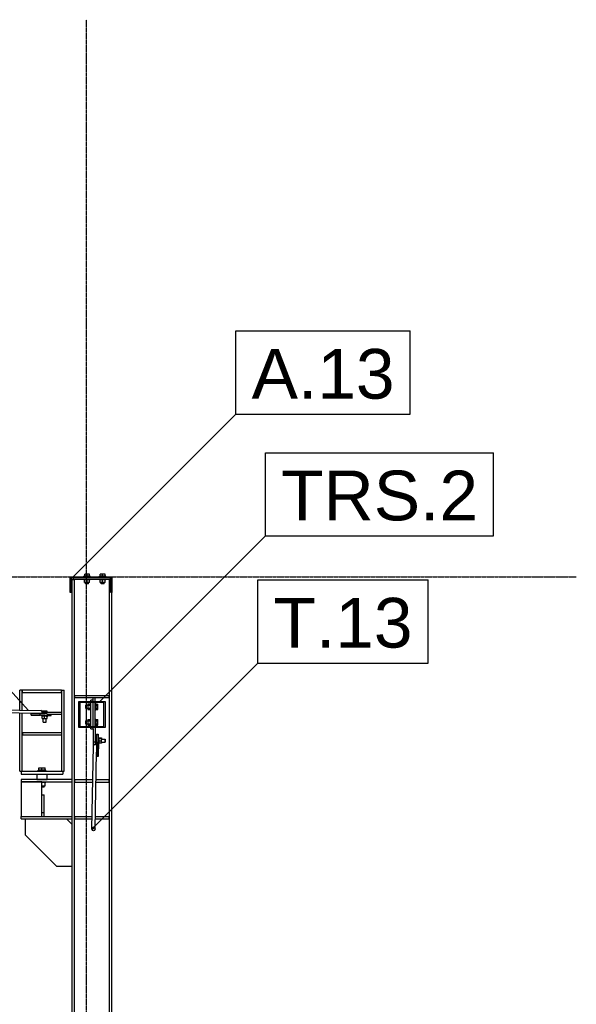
# Model space of a CAD drawing. Header units: millimetres. Extents: x 0 to 50000, y 0 to 29700.
# Tile 21 of 27: x 29288 to 31425, y 7477 to 11260. Entities that reach past the tile are written whole.
import ezdxf

# ---------------------------------------------------------------- set-up
doc = ezdxf.new("R2010")
doc.units = ezdxf.units.MM
doc.linetypes.add('DXK_LINE_DOT3', pattern=[5.9187, 2.979, -0.9799, 0.9799, -0.9799])
for name, color, linetype in [('TS_INNE_OBIEKTY', 7, 'Continuous'), ('TS_LINIE_WIDOCZNE', 7, 'Continuous'), ('TS_OPISY', 7, 'Continuous'), ('TS_OPISY_LINIE', 7, 'Continuous'), ('TS_OPISY_RAMKA', 7, 'Continuous'), ('TS_WYPELNIENIE', 7, 'Continuous')]:
    doc.layers.add(name, color=color, linetype=linetype)
doc.styles.add('Arial', font='ARIAL.TTF', dxfattribs={"height": 0.2})

# ---------------------------------------------------------------- blocks, each defined once
blk = doc.blocks.new('Part-305655447-1330 - 1303')
at = {"layer": 'TS_LINIE_WIDOCZNE', "color": 1, "linetype": 'Continuous'}
for p, q in [((29489.6, 9109.6), (29498.6, 9109.6)), ((29489.6, 8341), (29489.6, 9109.6)), ((29498.6, 4409.6), (29498.6, 9109.6)), ((29632.6, 9109.6), (29637.6, 9109.6)), ((29632.6, 4409.6), (29632.6, 9109.6)), ((29641.6, 4409.6), (29641.6, 9059.6)), ((29489.6, 8198), (29489.6, 8332)), ((29489.6, 4129.6), (29489.6, 8189))]:
    blk.add_line(p, q, dxfattribs=at)
blk = doc.blocks.new('Part-305655447-1358 - 1303')
at = {"layer": 'TS_WYPELNIENIE', "linetype": 'Continuous'}
h = blk.add_hatch(dxfattribs=at)
h.set_pattern_fill('', color=256, scale=70, style=0, pattern_type=0)
h.set_pattern_definition([(45, (29481.6, 9119.56), (-157.15, 157.15), [])])
h.paths.add_polyline_path([(29641.6, 9119.6), (29481.6, 9119.6), (29481.6, 9059.6), (29485.6, 9059.6), (29485.6, 9115.6), (29637.6, 9115.6), (29637.6, 9059.6), (29641.6, 9059.6)])
at = {"layer": 'TS_INNE_OBIEKTY', "color": 1, "linetype": 'Continuous'}
for p, q in [((29481.6, 9059.6), (29481.6, 9119.6)), ((29481.6, 9119.6), (29641.6, 9119.6)), ((29641.6, 9119.6), (29641.6, 9059.6)), ((29637.6, 9115.6), (29485.6, 9115.6)), ((29485.6, 9115.6), (29485.6, 9059.6)), ((29637.6, 9059.6), (29637.6, 9115.6)), ((29485.6, 9059.6), (29481.6, 9059.6)), ((29641.6, 9059.6), (29637.6, 9059.6))]:
    blk.add_line(p, q, dxfattribs=at)
blk = doc.blocks.new('Part-305655447-1577 - 1303')
at = {"layer": 'TS_LINIE_WIDOCZNE', "color": 1, "linetype": 'Continuous'}
for p, q in [((29569.6, 8645.3), (29569.6, 8655.3)), ((29569.6, 8655.3), (29577.6, 8655.3)), ((29577.6, 8640.3), (29577.6, 8655.3)), ((29577.6, 8544.3), (29577.6, 8636.3)), ((29569.6, 8535.3), (29569.6, 8465.3)), ((29577.6, 8540.3), (29577.6, 8474.5)), ((29569.6, 8485.3), (29577.6, 8485.3)), ((29569.6, 8465.3), (29571.1, 8465.3))]:
    blk.add_line(p, q, dxfattribs=at)
blk = doc.blocks.new('Bolt-305655447-6168 - 1303')
at = {"layer": 'TS_INNE_OBIEKTY', "color": 1, "linetype": 'Continuous'}
for p, q in [((29540.1, 8626.3), (29540.1, 8625.5)), ((29540.1, 8626.3), (29549.1, 8626.3)), ((29540.1, 8625.5), (29540.1, 8615.1)), ((29549.1, 8631.3), (29549.1, 8609.3)), ((29549.1, 8631.3), (29559.1, 8631.3)), ((29549.1, 8625.8), (29559.1, 8625.8)), ((29559.1, 8632.3), (29559.1, 8608.3)), ((29559.1, 8632.3), (29561.6, 8632.3)), ((29577.6, 8632.3), (29580.1, 8632.3)), ((29580.1, 8632.3), (29580.1, 8608.3)), ((29580.1, 8630.7), (29587.6, 8630.7)), ((29580.1, 8625.5), (29587.6, 8625.5)), ((29587.6, 8609.9), (29587.6, 8630.7)), ((29540.1, 8614.3), (29540.1, 8615.1)), ((29540.1, 8614.3), (29549.1, 8614.3)), ((29549.1, 8614.8), (29559.1, 8614.8)), ((29549.1, 8609.3), (29559.1, 8609.3)), ((29559.1, 8608.3), (29561.6, 8608.3)), ((29577.6, 8608.3), (29580.1, 8608.3)), ((29580.1, 8615.1), (29587.6, 8615.1)), ((29580.1, 8609.9), (29587.6, 8609.9)), ((29540.1, 8566.3), (29540.1, 8565.5)), ((29540.1, 8566.3), (29549.1, 8566.3)), ((29540.1, 8565.5), (29540.1, 8555.1)), ((29540.1, 8554.3), (29540.1, 8555.1)), ((29540.1, 8554.3), (29549.1, 8554.3)), ((29549.1, 8571.3), (29549.1, 8549.3)), ((29549.1, 8571.3), (29559.1, 8571.3)), ((29549.1, 8565.8), (29559.1, 8565.8)), ((29549.1, 8554.8), (29559.1, 8554.8)), ((29549.1, 8549.3), (29559.1, 8549.3)), ((29559.1, 8572.3), (29559.1, 8548.3)), ((29559.1, 8572.3), (29561.6, 8572.3)), ((29577.6, 8572.3), (29580.1, 8572.3)), ((29580.1, 8572.3), (29580.1, 8548.3)), ((29580.1, 8570.7), (29587.6, 8570.7)), ((29580.1, 8565.5), (29587.6, 8565.5)), ((29580.1, 8555.1), (29587.6, 8555.1)), ((29580.1, 8549.9), (29587.6, 8549.9)), ((29587.6, 8549.9), (29587.6, 8570.7)), ((29559.1, 8548.3), (29561.6, 8548.3)), ((29577.6, 8548.3), (29580.1, 8548.3))]:
    blk.add_line(p, q, dxfattribs=at)
blk = doc.blocks.new('Part-305655447-1541 - 1303')
at = {"layer": 'TS_LINIE_WIDOCZNE', "color": 1, "linetype": 'Continuous'}
for p, q in [((29373.6, 8282), (29381.6, 8282)), ((29381.6, 8199), (29381.6, 8282)), ((29373.6, 8214), (29381.6, 8214)), ((29373.6, 8199), (29381.6, 8199))]:
    blk.add_line(p, q, dxfattribs=at)
blk = doc.blocks.new('Part-305655447-1484 - 1303')
at = {"layer": 'TS_LINIE_WIDOCZNE', "color": 1, "linetype": 'Continuous'}
for p, q in [((29494.6, 9109.6), (29494.6, 9115.6)), ((29636.6, 9109.6), (29494.6, 9109.6)), ((29636.6, 9109.6), (29636.6, 9115.6))]:
    blk.add_line(p, q, dxfattribs=at)
blk = doc.blocks.new('Bolt-305655447-1485 - 1303')
at = {"layer": 'TS_INNE_OBIEKTY', "color": 1, "linetype": 'Continuous'}
for p, q in [((29558.6, 9122.1), (29534.6, 9122.1)), ((29534.6, 9119.6), (29534.6, 9122.1)), ((29537.6, 9122.1), (29537.6, 9130)), ((29555.6, 9130), (29537.6, 9130)), ((29546.6, 9122.1), (29546.6, 9130)), ((29555.6, 9122.1), (29555.6, 9130)), ((29558.6, 9119.6), (29558.6, 9122.1)), ((29618.6, 9122.1), (29594.6, 9122.1)), ((29594.6, 9119.6), (29594.6, 9122.1)), ((29597.6, 9122.1), (29597.6, 9130)), ((29615.6, 9130), (29597.6, 9130)), ((29606.6, 9122.1), (29606.6, 9130)), ((29615.6, 9122.1), (29615.6, 9130)), ((29618.6, 9119.6), (29618.6, 9122.1)), ((29534.6, 9107.1), (29534.6, 9109.6)), ((29558.6, 9107.1), (29534.6, 9107.1)), ((29537.1, 9097.1), (29537.1, 9107.1)), ((29556.1, 9097.1), (29537.1, 9097.1)), ((29540.6, 9092.1), (29540.6, 9097.1)), ((29552.6, 9092.1), (29540.6, 9092.1)), ((29546.6, 9097.1), (29546.6, 9107.1)), ((29552.6, 9092.1), (29552.6, 9097.1)), ((29556.1, 9097.1), (29556.1, 9107.1)), ((29558.6, 9107.1), (29558.6, 9109.6)), ((29594.6, 9107.1), (29594.6, 9109.6)), ((29618.6, 9107.1), (29594.6, 9107.1)), ((29597.1, 9097.1), (29597.1, 9107.1)), ((29616.1, 9097.1), (29597.1, 9097.1)), ((29600.6, 9092.1), (29600.6, 9097.1)), ((29612.6, 9092.1), (29600.6, 9092.1)), ((29606.6, 9097.1), (29606.6, 9107.1)), ((29612.6, 9092.1), (29612.6, 9097.1)), ((29616.1, 9097.1), (29616.1, 9107.1)), ((29618.6, 9107.1), (29618.6, 9109.6))]:
    blk.add_line(p, q, dxfattribs=at)
blk = doc.blocks.new('Bolt-305655447-1486 - 1303')
at = {"layer": 'TS_INNE_OBIEKTY', "color": 1, "linetype": 'Continuous'}
for p, q in [((29558.6, 9122.1), (29534.6, 9122.1)), ((29534.6, 9119.6), (29534.6, 9122.1)), ((29537.6, 9122.1), (29537.6, 9130)), ((29555.6, 9130), (29537.6, 9130)), ((29546.6, 9122.1), (29546.6, 9130)), ((29555.6, 9122.1), (29555.6, 9130)), ((29558.6, 9119.6), (29558.6, 9122.1)), ((29618.6, 9122.1), (29594.6, 9122.1)), ((29594.6, 9119.6), (29594.6, 9122.1)), ((29597.6, 9122.1), (29597.6, 9130)), ((29615.6, 9130), (29597.6, 9130)), ((29606.6, 9122.1), (29606.6, 9130)), ((29615.6, 9122.1), (29615.6, 9130)), ((29618.6, 9119.6), (29618.6, 9122.1))]:
    blk.add_line(p, q, dxfattribs=at)
blk = doc.blocks.new('Part-305655447-6158 - 1303')
at = {"layer": 'TS_WYPELNIENIE', "linetype": 'Continuous'}
h = blk.add_hatch(dxfattribs=at)
h.set_pattern_fill('', color=256, scale=70, style=0, pattern_type=0)
h.set_pattern_definition([(45, (29135.24, 8608.46), (-157.15, 157.15), [])])
h.paths.add_polyline_path([(29137.2, 8604.2), (29135.2, 8608.5), (29130.4, 8610.3), (29125.4, 8608.7), (29123.3, 8604.5), (29125.2, 8600.2), (29130.1, 8598.3), (29135.1, 8600)])
at = {"layer": 'TS_INNE_OBIEKTY', "color": 1, "linetype": 'Continuous'}
for p, q in [((29123.3, 8604.5), (29125.4, 8608.7)), ((29125.2, 8600.2), (29123.3, 8604.5)), ((29130.1, 8598.3), (29125.2, 8600.2)), ((29125.4, 8608.7), (29130.4, 8610.3)), ((29135.1, 8600), (29130.1, 8598.3)), ((29130.4, 8610.3), (29135.2, 8608.5)), ((29137.2, 8604.2), (29135.1, 8600)), ((29135.2, 8608.5), (29137.2, 8604.2))]:
    blk.add_line(p, q, dxfattribs=at)
at = {"layer": 'TS_LINIE_WIDOCZNE', "color": 1, "linetype": 'Continuous'}
for p, q in [((29369.3, 8593.6), (29130.1, 8598.3)), ((29130.4, 8610.3), (29369.5, 8605.6)), ((29372.9, 8595.3), (29369.3, 8593.6)), ((29373.1, 8603.7), (29369.5, 8605.6)), ((29372.9, 8595.3), (29374.5, 8599.5)), ((29374.5, 8599.5), (29373.1, 8603.7))]:
    blk.add_line(p, q, dxfattribs=at)
blk = doc.blocks.new('Part-305655447-1515 - 1303')
at = {"layer": 'TS_LINIE_WIDOCZNE', "color": 1, "linetype": 'Continuous'}
for p, q in [((29298.6, 8683.6), (29288.1, 8683.6)), ((29288.1, 8607.2), (29288.1, 8683.6)), ((29297.6, 8607), (29297.6, 8683.6)), ((29448.6, 8683.6), (29449.6, 8683.6)), ((29449.6, 8683.6), (29459.1, 8683.6)), ((29449.6, 8599.5), (29449.6, 8683.6)), ((29459.1, 8373), (29459.1, 8683.6)), ((29288.1, 8373), (29288.1, 8595.2)), ((29297.6, 8373), (29297.6, 8595)), ((29449.6, 8373), (29449.6, 8591.5)), ((29288.1, 8373), (29297.6, 8373)), ((29449.6, 8373), (29459.1, 8373))]:
    blk.add_line(p, q, dxfattribs=at)
blk = doc.blocks.new('Part-305655447-1516 - 1303')
at = {"layer": 'TS_LINIE_WIDOCZNE', "color": 1, "linetype": 'Continuous'}
for p, q in [((29489.6, 8341), (29293.6, 8341)), ((29293.6, 8341), (29293.6, 8332)), ((29293.6, 8332), (29489.6, 8332)), ((29293.6, 8331.5), (29293.6, 8332)), ((29489.6, 8332), (29489.6, 8341)), ((29293.6, 8198), (29489.6, 8198)), ((29293.6, 8189), (29293.6, 8198)), ((29293.6, 8189), (29489.6, 8189)), ((29489.6, 8189), (29489.6, 8198))]:
    blk.add_line(p, q, dxfattribs=at)
blk = doc.blocks.new('Part-305655447-1517 - 1303')
at = {"layer": 'TS_LINIE_WIDOCZNE', "color": 1, "linetype": 'Continuous'}
for p, q in [((29469.1, 8188), (29309.1, 8188)), ((29309.1, 8188), (29309.1, 8128)), ((29489.1, 8168), (29469.1, 8188)), ((29489.1, 8008), (29489.1, 8168)), ((29309.1, 8128), (29429.1, 8008)), ((29429.1, 8008), (29489.1, 8008))]:
    blk.add_line(p, q, dxfattribs=at)
blk = doc.blocks.new('Part-305655447-1519 - 1303')
at = {"layer": 'TS_LINIE_WIDOCZNE', "color": 1, "linetype": 'Continuous'}
for p, q in [((29359.6, 8593.7), (29359.6, 8593.8)), ((29374.5, 8599.5), (29449.6, 8599.5)), ((29379.6, 8593.4), (29379.6, 8599.5)), ((29392.9, 8591.5), (29449.6, 8591.5)), ((29449.6, 8591.5), (29449.6, 8599.5))]:
    blk.add_line(p, q, dxfattribs=at)
blk = doc.blocks.new('Part-305655447-1524 - 1303')
at = {"layer": 'TS_LINIE_WIDOCZNE', "color": 1, "linetype": 'Continuous'}
for p, q in [((29298.6, 8673.6), (29298.6, 8683.6)), ((29448.6, 8683.6), (29298.6, 8683.6)), ((29448.6, 8673.6), (29298.6, 8673.6)), ((29448.6, 8673.6), (29448.6, 8683.6))]:
    blk.add_line(p, q, dxfattribs=at)
blk = doc.blocks.new('Part-305655447-1527 - 1303')
at = {"layer": 'TS_LINIE_WIDOCZNE', "color": 1, "linetype": 'Continuous'}
for p, q in [((29448.6, 8520.4), (29298.6, 8520.4)), ((29298.6, 8520.4), (29298.6, 8510.4)), ((29448.6, 8520.4), (29448.6, 8510.4)), ((29448.6, 8510.4), (29298.6, 8510.4))]:
    blk.add_line(p, q, dxfattribs=at)
blk = doc.blocks.new('Part-305655447-1531 - 1303')
at = {"layer": 'TS_LINIE_WIDOCZNE', "color": 1, "linetype": 'Continuous'}
for p, q in [((29499.6, 8199), (29566.2, 8199)), ((29499.6, 8189), (29499.6, 8199)), ((29499.6, 8189), (29566.1, 8189)), ((29578.1, 8189), (29631.6, 8189)), ((29578.2, 8199), (29631.6, 8199)), ((29631.6, 8189), (29631.6, 8199))]:
    blk.add_line(p, q, dxfattribs=at)
blk = doc.blocks.new('Part-305655447-1532 - 1303')
at = {"layer": 'TS_LINIE_WIDOCZNE', "color": 1, "linetype": 'Continuous'}
for p, q in [((29499.6, 8341), (29568.9, 8341)), ((29499.6, 8331), (29499.6, 8341)), ((29499.6, 8331), (29568.7, 8331)), ((29580.7, 8331), (29631.6, 8331)), ((29580.9, 8341), (29631.6, 8341)), ((29631.6, 8331), (29631.6, 8341))]:
    blk.add_line(p, q, dxfattribs=at)
blk = doc.blocks.new('Part-305655447-1534 - 1303')
at = {"layer": 'TS_LINIE_WIDOCZNE', "color": 1, "linetype": 'Continuous'}
for p, q in [((29353.6, 8361), (29353.6, 8341)), ((29393.6, 8341), (29393.6, 8361)), ((29353.6, 8341), (29393.6, 8341))]:
    blk.add_line(p, q, dxfattribs=at)
blk = doc.blocks.new('Part-305655447-1535 - 1303')
at = {"layer": 'TS_LINIE_WIDOCZNE', "color": 1, "linetype": 'Continuous'}
for p, q in [((29294.1, 8373), (29294.1, 8361)), ((29294.1, 8373), (29453.1, 8373)), ((29294.1, 8361), (29453.1, 8361)), ((29453.1, 8373), (29453.1, 8361))]:
    blk.add_line(p, q, dxfattribs=at)
blk = doc.blocks.new('Bolt-305655447-1538 - 1303')
at = {"layer": 'TS_INNE_OBIEKTY', "color": 1, "linetype": 'Continuous'}
for p, q in [((29388.6, 8376), (29358.6, 8376)), ((29358.6, 8373), (29358.6, 8376)), ((29361.6, 8376), (29361.6, 8386)), ((29361.6, 8386), (29385.6, 8386)), ((29373.6, 8376), (29373.6, 8386)), ((29385.6, 8376), (29385.6, 8386)), ((29388.6, 8373), (29388.6, 8376)), ((29358.6, 8331.5), (29358.6, 8332)), ((29388.6, 8329), (29373.6, 8329)), ((29385.6, 8316), (29385.6, 8329)), ((29388.6, 8329), (29388.6, 8332)), ((29373.6, 8316), (29385.6, 8316)), ((29381.6, 8311), (29373.6, 8311)), ((29381.6, 8311), (29381.6, 8316))]:
    blk.add_line(p, q, dxfattribs=at)
blk = doc.blocks.new('Part-305655447-1640 - 1303')
at = {"layer": 'TS_LINIE_WIDOCZNE', "color": 1, "linetype": 'Continuous'}
for p, q in [((29499.6, 8655.3), (29499.6, 8663.3)), ((29499.6, 8663.3), (29631.6, 8663.3)), ((29631.6, 8655.3), (29631.6, 8663.3)), ((29499.6, 8655.3), (29569.6, 8655.3)), ((29577.6, 8655.3), (29631.6, 8655.3))]:
    blk.add_line(p, q, dxfattribs=at)
blk = doc.blocks.new('Part-305655447-6195 - 1303')
at = {"layer": 'TS_WYPELNIENIE', "linetype": 'Continuous'}
h = blk.add_hatch(dxfattribs=at)
h.set_pattern_fill('', color=256, scale=70, style=0, pattern_type=0)
h.set_pattern_definition([(45, (29575.6, 8156.74), (-157.15, 157.15), [])])
h.paths.add_polyline_path([(29577.4, 8151), (29575.6, 8156.7), (29571.4, 8159), (29567.1, 8156.6), (29565.4, 8150.9), (29567.1, 8145.2), (29571.4, 8142.9), (29575.6, 8145.3)])
at = {"layer": 'TS_INNE_OBIEKTY', "color": 1, "linetype": 'Continuous'}
for p, q in [((29565.4, 8150.9), (29567.1, 8156.6)), ((29567.1, 8145.2), (29565.4, 8150.9)), ((29567.1, 8156.6), (29571.4, 8159)), ((29571.4, 8142.9), (29567.1, 8145.2)), ((29571.4, 8159), (29575.6, 8156.7)), ((29575.6, 8145.3), (29571.4, 8142.9)), ((29575.6, 8156.7), (29577.4, 8151)), ((29577.4, 8151), (29575.6, 8145.3))]:
    blk.add_line(p, q, dxfattribs=at)
at = {"layer": 'TS_LINIE_WIDOCZNE', "color": 1, "linetype": 'Continuous'}
for p, q in [((29572.9, 8473.3), (29571.2, 8470.2)), ((29577.2, 8474.6), (29572.9, 8473.3)), ((29581.4, 8473.3), (29577.2, 8474.6)), ((29582.7, 8471), (29581.4, 8473.3)), ((29565.4, 8150.9), (29571.2, 8470.2)), ((29577.4, 8151), (29582.8, 8445.8))]:
    blk.add_line(p, q, dxfattribs=at)
blk = doc.blocks.new('Part-305655447-6213 - 1303')
at = {"layer": 'TS_LINIE_WIDOCZNE', "color": 1, "linetype": 'Continuous'}
for p, q in [((29583.5, 8515.2), (29582.5, 8458.2)), ((29583.5, 8515.2), (29589.5, 8515.2)), ((29589.5, 8515.2), (29588.5, 8458.2)), ((29589.9, 8514.1), (29589.5, 8515.2)), ((29590.1, 8506.7), (29589.9, 8514.1)), ((29590.1, 8485.5), (29589.1, 8428.5)), ((29590.1, 8485.5), (29590.1, 8506.7)), ((29588.5, 8458.2), (29582.5, 8458.2)), ((29582.5, 8458.2), (29583.1, 8428.5)), ((29589.1, 8428.5), (29588.5, 8458.2)), ((29589.1, 8428.5), (29583.1, 8428.5))]:
    blk.add_line(p, q, dxfattribs=at)
blk = doc.blocks.new('Part-305655447-6154 - 1303')
at = {"layer": 'TS_LINIE_WIDOCZNE', "color": 1, "linetype": 'Continuous'}
for p, q in [((29293.6, 8331.5), (29293.6, 8198)), ((29373.6, 8331.5), (29293.6, 8331.5)), ((29373.6, 8198), (29373.6, 8331.5)), ((29293.6, 8198), (29373.6, 8198))]:
    blk.add_line(p, q, dxfattribs=at)
blk = doc.blocks.new('Part-305655447-1887 - 1303')
at = {"layer": 'TS_LINIE_WIDOCZNE', "color": 1, "linetype": 'Continuous'}
for p, q in [((29331.6, 8588.1), (29331.7, 8594.1)), ((29331.6, 8588.1), (29366.1, 8587.6)), ((29374.7, 8587.4), (29331.6, 8588.1)), ((29366.2, 8593.6), (29331.7, 8594.1)), ((29366.1, 8587.6), (29366.2, 8593.6)), ((29409.2, 8586.8), (29366.1, 8587.6)), ((29393, 8593.1), (29366.2, 8593.6)), ((29374.7, 8587.4), (29395.3, 8587)), ((29395.3, 8587), (29403.9, 8586.9)), ((29403.9, 8586.9), (29409.2, 8586.8)), ((29409.2, 8586.8), (29409.3, 8591.5))]:
    blk.add_line(p, q, dxfattribs=at)
blk = doc.blocks.new('Bolt-305655447-6214 - 1303')
at = {"layer": 'TS_INNE_OBIEKTY', "color": 1, "linetype": 'Continuous'}
for p, q in [((29577.6, 8500.3), (29581.1, 8500.3)), ((29577.6, 8497.8), (29581, 8497.8)), ((29577.6, 8487.9), (29581, 8487.9)), ((29577.6, 8480.3), (29581.1, 8480.3)), ((29581.1, 8502), (29581, 8499)), ((29581, 8499), (29581, 8493.7)), ((29581, 8493.7), (29581, 8487.5)), ((29581, 8487.5), (29581, 8482)), ((29581, 8482), (29581.1, 8478.8)), ((29581.1, 8502), (29583.3, 8502)), ((29581.1, 8478.8), (29581.2, 8478.6)), ((29581.2, 8478.6), (29582.9, 8478.6)), ((29589.6, 8502), (29589.5, 8499)), ((29589.5, 8499), (29589.5, 8493.7)), ((29589.5, 8493.7), (29589.5, 8487.5)), ((29589.5, 8487.5), (29589.5, 8482)), ((29589.5, 8482), (29589.6, 8478.8)), ((29589.6, 8502), (29592.1, 8502)), ((29589.7, 8478.6), (29592.2, 8478.6)), ((29592, 8499), (29592.1, 8502)), ((29592.2, 8500.8), (29592, 8498.2)), ((29592, 8493.7), (29592, 8499)), ((29602, 8498.2), (29592, 8498.2)), ((29592, 8498.2), (29592, 8487.7)), ((29592, 8487.5), (29592, 8493.7)), ((29602, 8487.7), (29592, 8487.7)), ((29592, 8487.7), (29592.1, 8479.8)), ((29592, 8482), (29592, 8487.5)), ((29592.1, 8478.8), (29592, 8482)), ((29592.1, 8502), (29592.2, 8501.8)), ((29602.1, 8479.8), (29592.1, 8479.8)), ((29592.2, 8478.6), (29592.1, 8478.8)), ((29592.2, 8501.8), (29592.2, 8500.8)), ((29592.2, 8500.8), (29602.2, 8500.8)), ((29592.2, 8479.8), (29592.2, 8478.6)), ((29602.2, 8500.8), (29602, 8498.2)), ((29602, 8487.7), (29602, 8498.2)), ((29602.1, 8479.8), (29602, 8487.7)), ((29602.1, 8496.1), (29616.1, 8496.1)), ((29602.2, 8482.3), (29602.1, 8479.8)), ((29602.2, 8496.1), (29602.2, 8500.8)), ((29602.2, 8484.4), (29616.1, 8484.4)), ((29602.2, 8482.3), (29602.2, 8484.4)), ((29616.1, 8494.6), (29616.1, 8496.1)), ((29616.1, 8496.1), (29616.2, 8496)), ((29616.1, 8492), (29616.1, 8494.6)), ((29616.1, 8488.9), (29616.1, 8492)), ((29616.1, 8486.1), (29616.1, 8488.9)), ((29616.1, 8484.5), (29616.1, 8486.1)), ((29616.2, 8485.9), (29616.1, 8484.4)), ((29616.1, 8484.4), (29616.1, 8484.5)), ((29616.2, 8496), (29616.2, 8494.4)), ((29616.2, 8494.4), (29616.2, 8491.7)), ((29616.2, 8491.7), (29616.2, 8488.6)), ((29616.2, 8488.6), (29616.2, 8485.9))]:
    blk.add_line(p, q, dxfattribs=at)
blk = doc.blocks.new('GridLine-305655447-1964 - 1303')
at = {"layer": 'TS_INNE_OBIEKTY', "color": 4, "linetype": 'DXK_LINE_DOT3'}
blk.add_line((29545.1, 1719.6), (29545.1, 11259.6), dxfattribs=at)
blk = doc.blocks.new('GridLine-305655447-1968 - 1303')
at = {"layer": 'TS_INNE_OBIEKTY', "color": 4, "linetype": 'DXK_LINE_DOT3'}
blk.add_line((2322.7, 9119.6), (31425.1, 9119.6), dxfattribs=at)
blk = doc.blocks.new('Part-305655447-6139 - 1303')
at = {"layer": 'TS_WYPELNIENIE', "linetype": 'Continuous'}
h = blk.add_hatch(dxfattribs=at)
h.set_pattern_fill('', color=256, scale=70, style=0, pattern_type=0)
h.set_pattern_definition([(45, (29515.6, 8640.3), (-157.15, 157.15), [])])
h.paths.add_polyline_path([(29615.6, 8640.3), (29515.6, 8640.3), (29515.6, 8540.3), (29615.6, 8540.3)])
h.paths.add_polyline_path([(29519.6, 8544.3), (29519.6, 8636.3), (29611.6, 8636.3), (29611.6, 8544.3)])
at = {"layer": 'TS_INNE_OBIEKTY', "color": 1, "linetype": 'Continuous'}
for p, q in [((29515.6, 8540.3), (29515.6, 8640.3)), ((29515.6, 8640.3), (29615.6, 8640.3)), ((29519.6, 8636.3), (29519.6, 8544.3)), ((29611.6, 8636.3), (29519.6, 8636.3)), ((29611.6, 8544.3), (29611.6, 8636.3)), ((29615.6, 8640.3), (29615.6, 8540.3)), ((29615.6, 8540.3), (29515.6, 8540.3)), ((29519.6, 8544.3), (29611.6, 8544.3))]:
    blk.add_line(p, q, dxfattribs=at)
blk = doc.blocks.new('Part-305655447-6167 - 1303')
at = {"layer": 'TS_LINIE_WIDOCZNE', "color": 1, "linetype": 'Continuous'}
for p, q in [((29561.6, 8640.3), (29561.6, 8645.3)), ((29569.6, 8645.3), (29561.6, 8645.3)), ((29561.6, 8544.3), (29561.6, 8636.3)), ((29569.6, 8640.3), (29569.6, 8645.3)), ((29569.6, 8544.3), (29569.6, 8636.3)), ((29561.6, 8535.3), (29561.6, 8540.3)), ((29561.6, 8535.3), (29569.6, 8535.3)), ((29569.6, 8535.3), (29569.6, 8540.3))]:
    blk.add_line(p, q, dxfattribs=at)
blk = doc.blocks.new('Bolt-305655447-6211 - 1303')
at = {"layer": 'TS_INNE_OBIEKTY', "color": 1, "linetype": 'Continuous'}
for p, q in [((29373.8, 8587.4), (29372.3, 8587.5)), ((29372.3, 8585), (29372.3, 8587.5)), ((29378, 8587.3), (29373.8, 8587.4)), ((29375.4, 8599.5), (29375.5, 8603.4)), ((29384.3, 8603.2), (29375.5, 8603.4)), ((29375.5, 8603.4), (29375.8, 8603.4)), ((29375.8, 8603.4), (29385, 8603.3)), ((29377.4, 8587.4), (29377.9, 8587.4)), ((29377.4, 8587.4), (29377.9, 8587.4)), ((29377.4, 8587.4), (29377.4, 8587.4)), ((29377.4, 8587.4), (29377.4, 8587.4)), ((29377.9, 8587.4), (29379, 8587.3)), ((29384, 8587.2), (29378, 8587.3)), ((29379, 8587.3), (29380.6, 8587.3)), ((29380.6, 8587.3), (29382.7, 8587.2)), ((29382.7, 8587.2), (29384.8, 8587.2)), ((29390, 8587.1), (29384, 8587.2)), ((29384.3, 8599.5), (29384.3, 8603.2)), ((29393.5, 8603), (29384.3, 8603.2)), ((29384.8, 8587.2), (29387, 8587.2)), ((29385, 8603.3), (29393.8, 8603.1)), ((29387, 8587.2), (29388.8, 8587.1)), ((29388.8, 8587.1), (29390.3, 8587.1)), ((29394.5, 8587), (29390, 8587.1)), ((29390.3, 8587.1), (29391.1, 8587.1)), ((29390.3, 8587.1), (29391.1, 8587.1)), ((29391.3, 8587.1), (29391.3, 8587.2)), ((29391.3, 8587.1), (29391.3, 8587.2)), ((29391.3, 8587.1), (29394.9, 8587)), ((29393.4, 8599.5), (29393.5, 8603)), ((29393.8, 8603.1), (29393.5, 8603)), ((29393.8, 8599.5), (29393.8, 8603.1)), ((29396.3, 8587), (29394.5, 8587)), ((29394.9, 8587), (29396.3, 8587)), ((29396.3, 8584.5), (29396.3, 8587)), ((29372.3, 8585), (29373.7, 8584.9)), ((29373.7, 8584.9), (29378, 8584.8)), ((29374.4, 8574.9), (29374.6, 8584.9)), ((29374.4, 8574.9), (29383.7, 8574.7)), ((29377.8, 8560.9), (29378.1, 8574.8)), ((29377.8, 8560.9), (29378.5, 8560.8)), ((29378, 8584.8), (29383.9, 8584.7)), ((29378.5, 8560.8), (29380.6, 8560.8)), ((29380.6, 8560.8), (29383.6, 8560.7)), ((29383.6, 8560.7), (29386.6, 8560.7)), ((29383.7, 8574.7), (29383.9, 8584.7)), ((29383.7, 8574.7), (29393.4, 8574.5)), ((29383.9, 8584.7), (29389.9, 8584.6)), ((29386.6, 8560.7), (29388.9, 8560.6)), ((29388.9, 8560.6), (29389.8, 8560.6)), ((29389.8, 8560.6), (29390.1, 8574.6)), ((29389.9, 8584.6), (29394.5, 8584.5)), ((29393.4, 8574.5), (29393.6, 8584.5)), ((29393.4, 8574.5), (29393.7, 8574.5)), ((29393.7, 8574.5), (29393.9, 8584.5)), ((29394.5, 8584.5), (29396.3, 8584.5))]:
    blk.add_line(p, q, dxfattribs=at)
blk = doc.blocks.new('Mark-305655447-6321 - 1303')
at = {"layer": 'TS_OPISY_LINIE', "linetype": 'Continuous'}
blk.add_line((29566, 8151), (30202.4, 8787.4), dxfattribs=at)
at = {"layer": 'TS_OPISY_RAMKA', "linetype": 'Continuous'}
for p, q in [((30202.4, 9107.4), (30855.8, 9107.4)), ((30202.4, 8787.4), (30202.4, 9107.4)), ((30855.8, 8787.4), (30855.8, 9107.4)), ((30202.4, 8787.4), (30855.8, 8787.4))]:
    blk.add_line(p, q, dxfattribs=at)
blk.add_wipeout([(30795.8, 8847.4), (30795.8, 9047.4), (30262.4, 9047.4), (30262.4, 8847.4)]).dxf.layer = 'TS_OPISY_LINIE'
blk.add_wipeout([(30795.8, 8847.4), (30795.8, 9047.4), (30262.4, 9047.4), (30262.4, 8847.4)]).dxf.layer = 'TS_OPISY_LINIE'
at = {"layer": 'TS_OPISY', "style": 'Arial'}
blk.add_text('T.13', height=191.02, dxfattribs=at).set_placement((30262.4, 8847.4))
blk = doc.blocks.new('Mark-305655447-5745 - 1303')
at = {"layer": 'TS_OPISY_LINIE', "linetype": 'Continuous'}
blk.add_line((29482.1, 9107.3), (30118.5, 9743.7), dxfattribs=at)
at = {"layer": 'TS_OPISY_RAMKA', "linetype": 'Continuous'}
for p, q in [((30118.5, 10063.7), (30786.7, 10063.7)), ((30118.5, 9743.7), (30118.5, 10063.7)), ((30786.7, 9743.7), (30786.7, 10063.7)), ((30118.5, 9743.7), (30786.7, 9743.7))]:
    blk.add_line(p, q, dxfattribs=at)
blk.add_wipeout([(30726.7, 9803.7), (30726.7, 10003.7), (30178.5, 10003.7), (30178.5, 9803.7)]).dxf.layer = 'TS_OPISY_LINIE'
blk.add_wipeout([(30726.7, 9803.7), (30726.7, 10003.7), (30178.5, 10003.7), (30178.5, 9803.7)]).dxf.layer = 'TS_OPISY_LINIE'
at = {"layer": 'TS_OPISY', "style": 'Arial'}
blk.add_text('A.13', height=191.02, dxfattribs=at).set_placement((30178.5, 9803.7))
blk = doc.blocks.new('Mark-305655447-6311 - 1303')
at = {"layer": 'TS_OPISY_LINIE', "linetype": 'Continuous'}
blk.add_line((29595.3, 8639.8), (30231.7, 9276.2), dxfattribs=at)
at = {"layer": 'TS_OPISY_RAMKA', "linetype": 'Continuous'}
for p, q in [((30231.7, 9596.2), (31107.2, 9596.2)), ((30231.7, 9276.2), (30231.7, 9596.2)), ((31107.2, 9276.2), (31107.2, 9596.2)), ((30231.7, 9276.2), (31107.2, 9276.2))]:
    blk.add_line(p, q, dxfattribs=at)
blk.add_wipeout([(31047.2, 9336.2), (31047.2, 9536.2), (30291.7, 9536.2), (30291.7, 9336.2)]).dxf.layer = 'TS_OPISY_LINIE'
blk.add_wipeout([(31047.2, 9336.2), (31047.2, 9536.2), (30291.7, 9536.2), (30291.7, 9336.2)]).dxf.layer = 'TS_OPISY_LINIE'
at = {"layer": 'TS_OPISY', "style": 'Arial'}
blk.add_text('TRS.2', height=191.02, dxfattribs=at).set_placement((30291.7, 9336.2))
blk = doc.blocks.new('Mark-305655447-6314 - 1303')
at = {"layer": 'TS_OPISY_LINIE', "linetype": 'Continuous'}
blk.add_line((29322.3, 8606), (28685.9, 9302.4), dxfattribs=at)
at = {"layer": 'TS_OPISY_RAMKA', "linetype": 'Continuous'}
for p, q in [((28032.5, 9622.4), (28685.9, 9622.4)), ((28032.5, 9302.4), (28032.5, 9622.4)), ((28685.9, 9302.4), (28685.9, 9622.4)), ((28032.5, 9302.4), (28685.9, 9302.4))]:
    blk.add_line(p, q, dxfattribs=at)
blk.add_wipeout([(28625.9, 9362.4), (28625.9, 9562.4), (28092.5, 9562.4), (28092.5, 9362.4)]).dxf.layer = 'TS_OPISY_LINIE'
blk.add_wipeout([(28625.9, 9362.4), (28625.9, 9562.4), (28092.5, 9562.4), (28092.5, 9362.4)]).dxf.layer = 'TS_OPISY_LINIE'
at = {"layer": 'TS_OPISY', "style": 'Arial'}
blk.add_text('T.14', height=191.02, dxfattribs=at).set_placement((28092.5, 9362.4))

msp = doc.modelspace()

# ---------------------------------------------------------------- block references
for name in ['GridLine-305655447-1964 - 1303', 'GridLine-305655447-1968 - 1303', 'Part-305655447-1358 - 1303', 'Bolt-305655447-1485 - 1303', 'Bolt-305655447-1486 - 1303', 'Part-305655447-1330 - 1303', 'Part-305655447-1484 - 1303', 'Part-305655447-1515 - 1303', 'Part-305655447-1524 - 1303', 'Part-305655447-1640 - 1303', 'Part-305655447-6139 - 1303', 'Bolt-305655447-6168 - 1303', 'Part-305655447-6167 - 1303', 'Part-305655447-1577 - 1303', 'Part-305655447-6158 - 1303', 'Part-305655447-1887 - 1303', 'Part-305655447-1519 - 1303', 'Bolt-305655447-6211 - 1303', 'Part-305655447-1527 - 1303', 'Part-305655447-6213 - 1303', 'Part-305655447-6195 - 1303', 'Bolt-305655447-6214 - 1303', 'Part-305655447-1535 - 1303', 'Part-305655447-1534 - 1303', 'Bolt-305655447-1538 - 1303', 'Part-305655447-1516 - 1303', 'Part-305655447-6154 - 1303', 'Part-305655447-1532 - 1303', 'Part-305655447-1541 - 1303', 'Part-305655447-1517 - 1303', 'Part-305655447-1531 - 1303']:
    msp.add_blockref(name, (0, 0))

# ---------------------------------------------------------------- next in the draw order: block references
for name in ['Mark-305655447-6314 - 1303', 'Mark-305655447-6321 - 1303']:
    msp.add_blockref(name, (0, 0))

# ---------------------------------------------------------------- next in the draw order: block references
msp.add_blockref('Mark-305655447-5745 - 1303', (0, 0))

# ---------------------------------------------------------------- next in the draw order: block references
msp.add_blockref('Mark-305655447-6311 - 1303', (0, 0))

doc.saveas('drawing.dxf')
